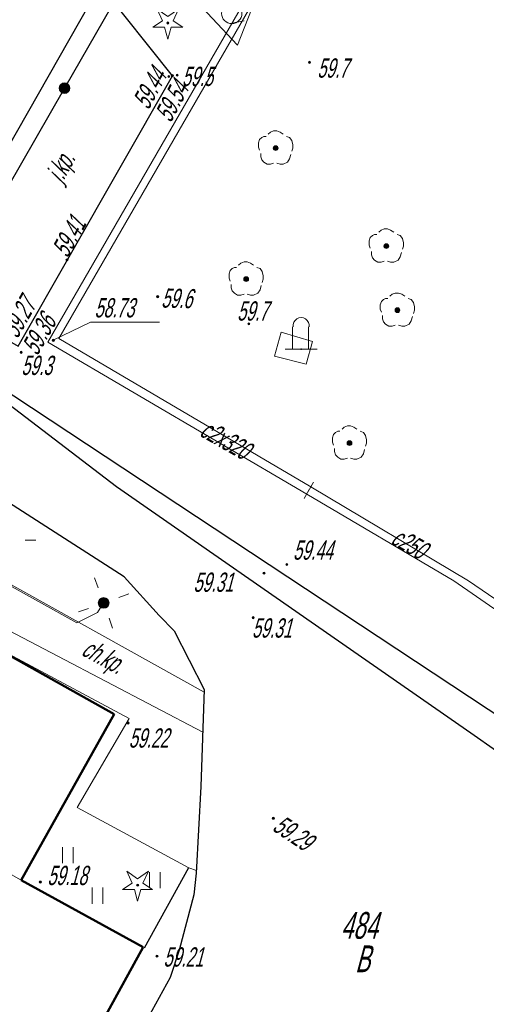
# Model space of a CAD drawing. Header units: millimetres. Extents: x 6567289036 to 6568990308, y 5976640423 to 5977332400.
# Tile 7 of 216: x 6567376076 to 6567397863, y 5976801912 to 5976847912. Entities that reach past the tile are written whole.
import ezdxf

# ---------------------------------------------------------------- set-up
doc = ezdxf.new("R2010")
doc.units = ezdxf.units.MM
doc.layers.add('0_PODKŁADANKI', color=7, linetype='Continuous')
doc.styles.get("Standard").update_dxf_attribs({"font": 'arial.ttf'})

# ---------------------------------------------------------------- blocks, each defined once
blk = doc.blocks.new('EGBP04_02')
at = {"linetype": 'Continuous', "lineweight": 18}
blk.add_hatch(color=7, dxfattribs=at).paths.add_polyline_path([(0, -0.5, 1), (0, 0.5, 1)])
at = {"color": 0, "linetype": 'Continuous', "lineweight": 18}
blk.add_circle((0, 0), 0.5, dxfattribs=at)
blk = doc.blocks.new('RTPW01')
at = {"linetype": 'Continuous', "lineweight": 13}
blk.add_hatch(color=0, dxfattribs=at).paths.add_polyline_path([(0, -0.1, 1), (0, 0.1, 1)])
at = {"color": 0, "linetype": 'Continuous', "lineweight": 13}
blk.add_circle((0, 0), 0.1, dxfattribs=at)
blk = doc.blocks.new('RTPW02')
at = {"linetype": 'Continuous', "lineweight": 13}
blk.add_hatch(color=0, dxfattribs=at).paths.add_polyline_path([(0, -0.1, 1), (0, 0.1, 1)])
at = {"color": 0, "linetype": 'Continuous', "lineweight": 13}
blk.add_circle((0, 0), 0.1, dxfattribs=at)
blk = doc.blocks.new('BUIB04_01')
at = {"linetype": 'Continuous', "lineweight": 18}
blk.add_hatch(color=7, dxfattribs=at).paths.add_polyline_path([(0, -0.5, 1), (0, 0.5, 1)])
at = {"color": 0, "linetype": 'Continuous', "lineweight": 18}
blk.add_circle((0, 0), 0.5, dxfattribs=at)
blk = doc.blocks.new('SUPS01_08')
at = {"linetype": 'Continuous', "lineweight": 13}
blk.add_hatch(color=0, dxfattribs=at).paths.add_polyline_path([(0, -0.1, 1), (0, 0.1, 1)])
at = {"color": 0, "linetype": 'Continuous', "lineweight": 13}
blk.add_circle((0, 0), 0.1, dxfattribs=at)
blk = doc.blocks.new('OBOO04_01')
at = {"color": 0, "linetype": 'Continuous', "lineweight": 18, "flags": 128}
for points in [[(-0.8, 0), (-0.8, 2.1)], [(0.7, 0), (0.7, 2.1)], [(-1.5, 0), (1.5, 0)]]:
    blk.add_lwpolyline(points, dxfattribs=at)
at = {"color": 0, "linetype": 'Continuous', "lineweight": 18}
blk.add_arc((0, 2.2), 0.758, 351.8699, 187.12502, dxfattribs=at)
blk = doc.blocks.new('OBOP01_01')
at = {"linetype": 'Continuous', "lineweight": 18}
blk.add_hatch(color=0, dxfattribs=at).paths.add_polyline_path([(0, -0.1, 1), (0, 0.1, 1)])
at = {"color": 0, "linetype": 'Continuous', "lineweight": 18, "flags": 128}
blk.add_lwpolyline([(-1, 1.3), (0, 0.6), (1, 1.3), (0.5, 0.2), (1.4, -0.4), (0.3, -0.4), (0, -1.5), (-0.3, -0.4), (-1.4, -0.4), (-0.5, 0.2), (-1, 1.3)], dxfattribs=at)
at = {"color": 0, "linetype": 'Continuous', "lineweight": 18}
blk.add_circle((0, 0), 0.1, dxfattribs=at)
blk = doc.blocks.new('OBOP02_01')
at = {"linetype": 'Continuous', "lineweight": 13}
blk.add_hatch(color=0, dxfattribs=at).paths.add_polyline_path([(0, -0.224, 1), (0, 0.224, 1)])
at = {"color": 0, "linetype": 'Continuous', "lineweight": 18, "flags": 128}
for points in [[(-0.9, 1.1), (-1.1, 1.1), (-1.3, 1), (-1.5, 0.8), (-1.6, 0.5), (-1.6, 0.1), (-1.5, -0.2)], [(0.7, 1.3), (0.4, 1.5), (0.1, 1.6), (-0.2, 1.6), (-0.5, 1.5), (-0.7, 1.3)], [(1.5, -0.3), (1.6, 0), (1.6, 0.3), (1.5, 0.7), (1.3, 1), (1, 1.1)], [(-1.4, -0.5), (-1.4, -0.8), (-1.3, -1.1), (-1.1, -1.3), (-0.8, -1.5), (-0.5, -1.5), (-0.2, -1.4)], [(0.1, -1.4), (0.4, -1.5), (0.7, -1.5), (1.1, -1.3), (1.3, -1), (1.4, -0.6)]]:
    blk.add_lwpolyline(points, dxfattribs=at)
at = {"color": 0, "linetype": 'Continuous', "lineweight": 13}
blk.add_circle((0, 0), 0.224, dxfattribs=at)
blk = doc.blocks.new('PTTU04_1')
at = {"color": 0, "linetype": 'Continuous', "lineweight": 18, "flags": 128}
for points in [[(-0.5, 0.7), (-0.5, -0.8)], [(0.5, 0.7), (0.5, -0.8)]]:
    blk.add_lwpolyline(points, dxfattribs=at)
blk = doc.blocks.new('PTTL05_1')
at = {"color": 0, "linetype": 'Continuous', "lineweight": 18, "flags": 128}
blk.add_lwpolyline([(0, -0.9), (1, -0.9)], dxfattribs=at)
at = {"color": 0, "linetype": 'Continuous', "lineweight": 18}
blk.add_circle((0, 0), 0.949, dxfattribs=at)

msp = doc.modelspace()

# ---------------------------------------------------------------- linework, layer by layer
at = {"layer": '0_PODKŁADANKI', "linetype": 'Continuous', "lineweight": 18, "flags": 128}
for points in [[(6567399516.345362, 5976991342.753954), (6567428616.345362, 5976964712.753954), (6567417426.345362, 5976944412.753954), (6567407866.345362, 5976926692.753953), (6567378136.345362, 5976872992.753954), (6567395446.345362, 5976863422.753954), (6567377906.345362, 5976833012.753954), (6567389676.345362, 5976826092.753954)], [(6567389476.345362, 5976825752.753954), (6567377386.345362, 5976832842.753954), (6567394956.345362, 5976863312.753954), (6567377666.345362, 5976872762.753954), (6567407636.345362, 5976926832.753954), (6567417246.345362, 5976944642.753954), (6567428206.345362, 5976964672.753954), (6567399246.345362, 5976991052.753954)], [(6567377646.345362, 5976832932.753954), (6567379386.345362, 5976833782.753954), (6567382606.345362, 5976833782.753954)], [(6567389552.765059, 5976825875.434122), (6567389799.925664, 5976826310.073785)], [(6567389353.023067, 5976825535.287609), (6567389599.667658, 5976825970.220299)], [(6567389476.345362, 5976825752.753954), (6567396346.345362, 5976821692.753953), (6567402446.345362, 5976817482.753954), (6567403496.345362, 5976816892.753954), (6567407876.345362, 5976814252.753954), (6567410696.345362, 5976812542.753954), (6567412176.345362, 5976811652.753954), (6567412356.345362, 5976811542.753954)], [(6567389676.345362, 5976826092.753954), (6567397026.345362, 5976821702.753954), (6567400766.345362, 5976819142.753954), (6567407246.345362, 5976815172.753954), (6567412496.345362, 5976811902.753954), (6567412806.345362, 5976811712.753954)], [(6567376326.345362, 5976823592.753954), (6567376826.345362, 5976823592.753954)], [(6567379996.345362, 5976820662.753954), (6567379716.345362, 5976820212.753954), (6567378746.345362, 5976819732.753954), (6567375166.345362, 5976821722.753954), (6567374276.345362, 5976820312.753954), (6567373276.345362, 5976818632.753954), (6567373106.345362, 5976818202.753954), (6567372256.345362, 5976817182.753954), (6567371026.345362, 5976815522.753954), (6567370056.345362, 5976813982.753954), (6567369826.345362, 5976813642.753954), (6567370426.345362, 5976813562.753954)], [(6567379744.090895, 5976821369.059613), (6567379575.92125, 5976821839.930053)], [(6567380702.65102, 5976820915.00842), (6567381173.521459, 5976821083.178066)], [(6567378819.169263, 5976820242.329843), (6567379290.039703, 5976820410.499488)], [(6567380416.769473, 5976819485.577855), (6567380248.599826, 5976819956.448295)]]:
    msp.add_lwpolyline(points, dxfattribs=at)
at = {"layer": '0_PODKŁADANKI', "lineweight": 18, "flags": 128}
for points in [[(6567378166.345362, 5976844712.753954), (6567402836.345362, 5976887662.753954)], [(6567371516.345362, 5976833142.753954), (6567378166.345362, 5976844712.753954)], [(6567409866.345362, 5976807812.753954), (6567371516.345362, 5976833142.753954)], [(6567384696.345362, 5976816492.753954), (6567373886.345362, 5976822502.753954), (6567375536.345362, 5976825472.753954)], [(6567365266.345362, 5976801742.753954), (6567363716.345362, 5976804052.753954), (6567365196.345362, 5976806532.753954), (6567367536.345362, 5976810562.753954), (6567369306.345362, 5976813592.753954), (6567369646.345362, 5976814312.753954), (6567371426.345362, 5976817342.753954), (6567373226.345362, 5976820592.753954), (6567377856.345362, 5976818182.753954), (6567384626.345362, 5976814622.753954)], [(6567384326.345362, 5976808162.753954), (6567383966.345362, 5976808292.753954), (6567378756.345362, 5976811102.753954), (6567381186.345362, 5976815262.753954), (6567374436.345362, 5976818882.753954)]]:
    msp.add_lwpolyline(points, dxfattribs=at)
at = {"layer": '0_PODKŁADANKI', "linetype": 'Continuous', "lineweight": 25, "flags": 128}
for points in [[(6567402836.345362, 5976887662.753954), (6567378166.345362, 5976844712.753954)], [(6567371645.754267, 5976835147.874117), (6567376004.788192, 5976832666.34256), (6567383203.806625, 5976845293.678573), (6567379833.052526, 5976849543.152035), (6567380766.746179, 5976851480.245878), (6567387089.352464, 5976862612.804878)], [(6567379833.052526, 5976849543.152035), (6567371645.754267, 5976835147.874117)], [(6567378166.345362, 5976844712.753954), (6567371516.345362, 5976833142.753954)], [(6567409866.345362, 5976807812.753954), (6567371516.345362, 5976833142.753954)], [(6567386525.447873, 5976781332.957833), (6567383119.7644, 5976783031.386012), (6567388229.55405, 5976791476.431326), (6567393211.541481, 5976800009.987281), (6567396304.793376, 5976798166.683641), (6567404328.355848, 5976809537.526634), (6567397139.418864, 5976814575.861377), (6567380599.734127, 5976826087.188839), (6567374761.799907, 5976830540.935771)], [(6567380946.345362, 5976821882.753954), (6567372758.332809, 5976827141.348409)], [(6567380946.345362, 5976821882.753954), (6567382586.345362, 5976820082.753954), (6567383296.345362, 5976819362.753954), (6567384696.345362, 5976816612.753954), (6567384536.345362, 5976812092.753954), (6567384316.345362, 5976808032.753954), (6567384206.345362, 5976807022.753954), (6567383526.345362, 5976804442.753953), (6567383106.345362, 5976803162.753954), (6567381396.345362, 5976800052.753954), (6567379326.345362, 5976796132.753954), (6567376936.345362, 5976791722.753954), (6567375366.345362, 5976788862.753954), (6567374866.345362, 5976787822.753954), (6567378376.345362, 5976785842.753954), (6567381476.345362, 5976784142.753954), (6567383119.7644, 5976783031.386012)], [(6567381906.345362, 5976804542.753954), (6567383966.345362, 5976808302.753954)]]:
    msp.add_lwpolyline(points, dxfattribs=at)
at = {"layer": '0_PODKŁADANKI', "lineweight": 18, "flags": 128}
for points in [[(6567388271.655859, 5976859779.145001), (6567390676.21789, 5976858046.490698), (6567386238.277311, 5976846719.170452), (6567384593.542107, 5976848477.986595), (6567385150.562639, 5976854197.813601)], [(6567389743.326698, 5976832873.67536), (6567388292.247211, 5976833312.96541), (6567387975.12851, 5976832198.537248), (6567389452.007581, 5976831820.498707)]]:
    msp.add_lwpolyline(points, close=True, dxfattribs=at)
at = {"layer": '0_PODKŁADANKI', "linetype": 'Continuous', "lineweight": 18, "flags": 128}
msp.add_lwpolyline([(6567369496.345362, 5976805222.753954), (6567367626.345362, 5976806302.753954), (6567374586.345362, 5976818762.753954), (6567380486.345362, 5976815472.753954), (6567376146.345362, 5976807712.753954), (6567372176.345362, 5976809962.753954)], close=True, dxfattribs=at)
at = {"layer": '0_PODKŁADANKI', "linetype": 'Continuous', "lineweight": 50, "flags": 128}
for points in [[(6567374586.345362, 5976818762.753954), (6567380486.345362, 5976815472.753954)], [(6567380486.345362, 5976815472.753954), (6567376146.345362, 5976807712.753954)], [(6567376146.345362, 5976807712.753954), (6567381846.345362, 5976804582.753954)], [(6567381846.345362, 5976804582.753954), (6567373976.345362, 5976790292.753954)]]:
    msp.add_lwpolyline(points, dxfattribs=at)
at = {"layer": '0_PODKŁADANKI'}
for p in [(6567382994.043013, 5976847758.936677), (6567383038.076095, 5976845255.554429), (6567383203.806625, 5976845293.678573), (6567383427.298441, 5976845320.366129), (6567388030.835968, 5976841912.193509), (6567393197.733195, 5976837333.706286), (6567386649.88705, 5976835791.561382), (6567393712.641144, 5976834341.976141), (6567386772.577537, 5976833705.26257), (6567376147.547332, 5976832368.847335), (6567389216.809151, 5976832514.014416), (6567391475.456198, 5976828131.349546), (6567387921.131728, 5976810604.305879), (6567381582.577902, 5976807478.279506)]:
    msp.add_point(p, dxfattribs=at)

# ---------------------------------------------------------------- block references
at = {"layer": '0_PODKŁADANKI', "linetype": 'Continuous'}
for name, p, xscale, yscale, zscale, rotation in [('PTTL05_1', (6567385976.345362, 5976848202.753954), 500, 500, 500, 11), ('RTPW01', (6567386772.577537, 5976833705.26257), 499.9999999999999, 499.9999999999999, 499.9999999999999, 18)]:
    msp.add_blockref(name, p, dxfattribs=dict(at, xscale=xscale, yscale=yscale, zscale=zscale, rotation=rotation))
at = {"layer": '0_PODKŁADANKI', "linetype": 'Continuous', "xscale": 500, "yscale": 500, "zscale": 500}
for name, p in [('OBOP01_01', (6567382994.043013, 5976847758.936677)), ('RTPW01', (6567389606.345362, 5976845922.753954)), ('EGBP04_02', (6567378166.345362, 5976844712.753954)), ('RTPW02', (6567383038.076095, 5976845255.554429)), ('RTPW02', (6567383203.806625, 5976845293.678573)), ('RTPW01', (6567383427.298441, 5976845320.366129)), ('OBOP02_01', (6567388030.835968, 5976841912.193509)), ('OBOP02_01', (6567393197.733195, 5976837333.706286)), ('RTPW02', (6567378286.345362, 5976836692.753953)), ('OBOP02_01', (6567386649.88705, 5976835791.561382)), ('RTPW01', (6567382516.345362, 5976834972.753954)), ('OBOP02_01', (6567393712.641144, 5976834341.976141)), ('OBOO04_01', (6567389216.809151, 5976832514.014416)), ('SUPS01_08', (6567377646.345362, 5976832932.753954)), ('RTPW01', (6567376147.547332, 5976832368.847335)), ('OBOP02_01', (6567391475.456198, 5976828131.349546)), ('RTPW01', (6567388546.345362, 5976822462.753954)), ('RTPW01', (6567387486.345362, 5976822052.753954)), ('BUIB04_01', (6567379996.345362, 5976820662.753954)), ('RTPW01', (6567386976.345362, 5976819972.753954)), ('RTPW01', (6567381136.345362, 5976815052.753954)), ('RTPW02', (6567387921.131728, 5976810604.305879)), ('PTTU04_1', (6567378326.345362, 5976808902.753954)), ('OBOP01_01', (6567381582.577902, 5976807478.279506)), ('PTTU04_1', (6567382386.345362, 5976807742.753954)), ('RTPW01', (6567377036.345362, 5976807622.753954)), ('PTTU04_1', (6567379706.345362, 5976807012.753954)), ('RTPW01', (6567382486.345362, 5976804162.753954))]:
    msp.add_blockref(name, p, dxfattribs=at)

# ---------------------------------------------------------------- texts
at = {"layer": '0_PODKŁADANKI', "lineweight": 18, "oblique": 15, "width": 0.59}
for s, p in [('59.7', (6567389966.345362, 5976845202.753952)), ('59.5', (6567383646.345362, 5976844812.753954)), ('58.73', (6567379566.345362, 5976834002.753954)), ('59.7', (6567386226.345362, 5976833852.753954)), ('59.3', (6567376146.345362, 5976831312.753954)), ('59.44', (6567388836.345362, 5976822682.753954)), ('59.31', (6567384186.345362, 5976821182.753954)), ('59.31', (6567386916.345362, 5976819042.753954)), ('59.22', (6567381166.345362, 5976813902.753954)), ('59.18', (6567377366.345362, 5976807482.753954)), ('59.21', (6567382786.345362, 5976803672.753954))]:
    msp.add_text(s, height=900, dxfattribs=at).set_placement(p)
for s, rotation, p in [('59.44', 61.3999999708, (6567382086.994349, 5976843664.838429)), ('59.54', 61.5999999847, (6567383124.890055, 5976843063.403807)), ('j.kp.', 61.1000000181, (6567378050.304399, 5976840235.276881)), ('59.41', 61.3000000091, (6567378315.776909, 5976836740.552807)), ('59.6', 358.5999999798, (6567382674.356401, 5976834463.022615)), ('59.27', 60.3999999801, (6567375966.345362, 5976832972.753954)), ('59.36', 60.2999999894, (6567376898.113726, 5976832176.841152)), ('c2x320', 330.3999999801, (6567384421.797682, 5976828500.208518)), ('c250', 330.2999999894, (6567393346.959234, 5976823462.403488)), ('ch.kp.', 331.5000000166, (6567378903.861127, 5976818257.034147)), ('59.29', 326.1000000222, (6567387825.360063, 5976810069.248426))]:
    msp.add_text(s, height=900, rotation=rotation, dxfattribs=at).set_placement(p)
at = {"layer": '0_PODKŁADANKI', "lineweight": 25, "oblique": 15, "width": 0.59}
for s, p in [('484', (6567391066.345362, 5976804972.753954)), ('B', (6567391736.345362, 5976803412.753954))]:
    msp.add_text(s, height=1250, dxfattribs=at).set_placement(p)

doc.saveas('drawing.dxf')
